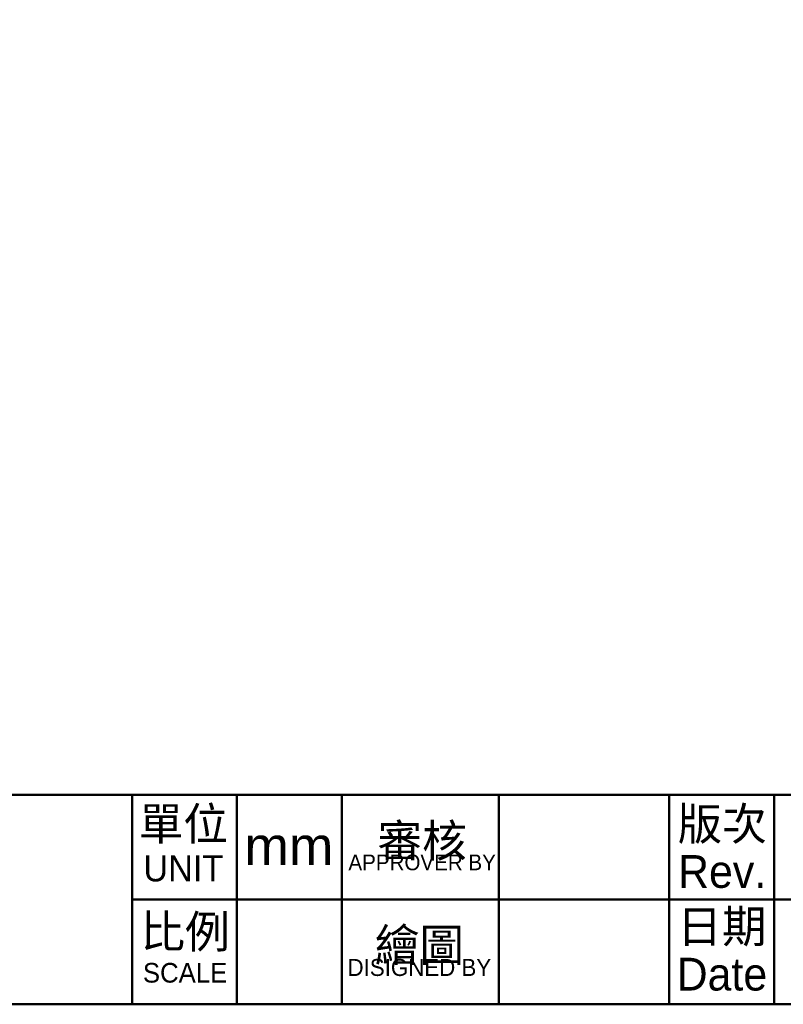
# Model space of a CAD drawing. Header units: millimetres. Extents: x 2723 to 3304, y 721 to 1129.
# Tile 5 of 8: x 3032 to 3151, y 721 to 874. Entities that reach past the tile are written whole.
import ezdxf

# ---------------------------------------------------------------- set-up
doc = ezdxf.new("R2010")
doc.units = ezdxf.units.MM
doc.layers.add('圖框', color=7, linetype='Continuous', lineweight=50)
doc.styles.add('預設-ISO', font='arial.ttf')

# ---------------------------------------------------------------- blocks, each defined once
blk = doc.blocks.new('標題欄框 下標註')
at = {"layer": '圖框'}
for p, q in [((162.283, 89.91), (162.283, 73.91)), ((170.283, 89.91), (170.283, 73.91)), ((178.283, 89.91), (178.283, 73.91)), ((190.283, 89.91), (190.283, 73.91)), ((203.283, 89.91), (203.283, 73.91)), ((211.283, 89.91), (211.283, 81.91)), ((162.283, 81.91), (287.283, 81.91)), ((211.283, 81.91), (211.283, 73.91))]:
    blk.add_line(p, q, dxfattribs=at)
for points in [[(2.283, 89.91), (287.283, 89.91), (287.283, 273.91), (2.283, 273.91)], [(287.283, 89.91), (2.283, 89.91), (2.283, 73.91), (287.283, 73.91)]]:
    blk.add_lwpolyline(points, close=True, dxfattribs=at)
at = {"layer": '圖框', "color": 7, "attachment_point": 5, "style": '預設-ISO'}
for s, insert, char_height, width, line_spacing_factor in [('\\f新細明體|b0|i0;\\H2.5000;單位\\P\\f新細明體|b0|i0;\\H2.0000;UNIT', (166.199, 86.103), 3.5, 7.88691, 0.875), ('\\f新細明體|b0|i0;\\H2.5000;版次\\PRev.', (207.31, 85.856), 2.5, 7.99882, 0.875), ('{\\fPMingLiU|b0|i0|c136|p18;\\H0.71429x;審核\\H0.8x;\\P\\fPMingLiU|b0|i0|c0|p18;\\H0.6x;APPROVER BY\\H2.6176x; }', (184.422, 85.891), 3.5, 11.81677, 0.554526), ('\\f新細明體|b0|i0;\\H2.5000;日期\\PDate', (207.297, 78.017), 2.5, 7.96821, 0.875), ('\\f新細明體|b0|i0;\\H2.5000;比例\\P\\f新細明體|b0|i0;\\H1.5000;SCALE', (166.332, 78.13), 3.5, 8.10918, 0.875), ('{\\fPMingLiU|b0|i0|c136|p18;\\H0.71429x;繪圖\\H0.8x;\\P\\fPMingLiU|b0|i0|c0|p18;\\H0.65x;DISIGNED BY\\H2.4567x; }', (184.21, 77.87), 3.5, 11.79302, 0.554526)]:
    blk.add_mtext(s, dxfattribs=dict(at, insert=insert, char_height=char_height, width=width, line_spacing_factor=line_spacing_factor))

msp = doc.modelspace()

# ---------------------------------------------------------------- block references
at = {"layer": '圖框', "xscale": 2.038486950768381, "yscale": 2.038486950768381, "zscale": 2.038486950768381}
msp.add_blockref('標題欄框 下標註', (2718.554, 570.181), dxfattribs=at)

# ---------------------------------------------------------------- texts
at = {"layer": '圖框', "insert": (3073.771, 745.491), "char_height": 5.9433, "width": 16.19901, "attachment_point": 5, "style": '預設-ISO'}
msp.add_mtext('mm', dxfattribs=at)

doc.saveas('drawing.dxf')
